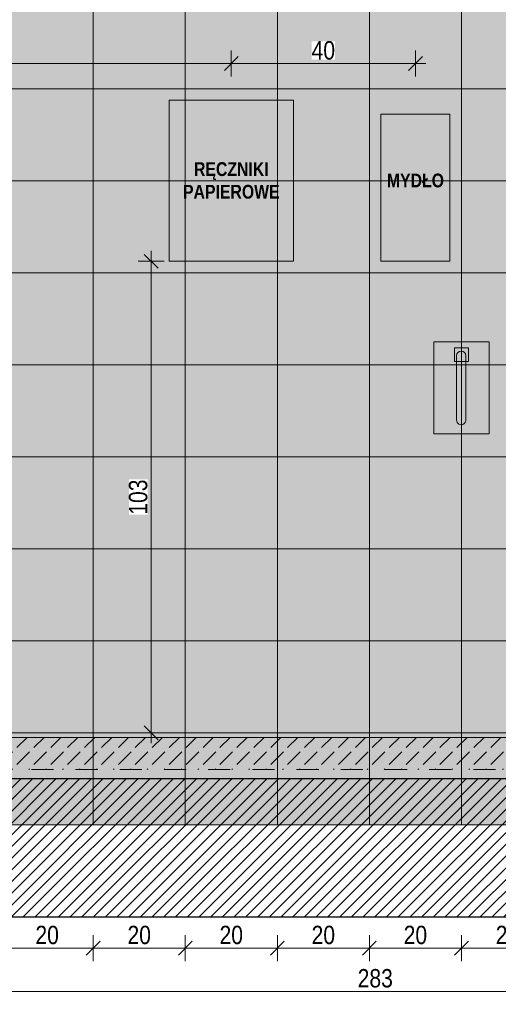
# Model space of a CAD drawing. Header units: millimetres. Extents: x -19885 to 4386, y -353 to 3827.
# Tile 44 of 59: x -4590 to -3550, y -190 to 1950. Entities that reach past the tile are written whole.
import ezdxf

# ---------------------------------------------------------------- set-up
doc = ezdxf.new("R2010")
doc.units = ezdxf.units.MM
doc.header["$MEASUREMENT"] = 0
doc.linetypes.add('Przerywana', pattern=[96, 48, -48])
doc.linetypes.add('Wipeout_Contour', pattern=[1000, 0, -1000])
for name, color, linetype, lineweight in [('0_Nr_pióra__1', 7, 'Continuous', 13), ('0_Nr_pióra__101', 252, 'Continuous', 5), ('KR_INW_Nr_pióra__101', 252, 'Continuous', 5), ('KR_INW_Nr_pióra__21', 7, 'Continuous', 25), ('NAPIS_SODON_Nr_pióra__162', 7, 'Continuous', 5), ('NAPIS_SODON_Nr_pióra__164', 7, 'Continuous', 5), ('NAPIS_SODON_Nr_pióra__169', 7, 'Continuous', 5), ('NAPIS_SODON_Nr_pióra__41', 7, 'Continuous', 15)]:
    doc.layers.add(name, color=color, linetype=linetype, lineweight=lineweight)
for name, color, linetype, lineweight, true_color in [('0_Nr_pióra__181', 7, 'Continuous', 0, 0xe8e8e8), ('0_Nr_pióra__61', 7, 'Continuous', 13, 0x6a6a6a), ('PRZBUDOWA_W_KAN_OPIS_Nr_pióra__20', 7, 'Continuous', 13, 0xb00000)]:
    doc.layers.add(name, color=color, linetype=linetype, lineweight=lineweight, true_color=true_color)
doc.layers.add('NAPIS_SODON', color=7, linetype='Continuous')
doc.layers.add('PRZBUDOWA_W_KAN_OPIS', color=7, linetype='Continuous')
doc.styles.add('GENERATED_STYLE_2', font='txt')
doc.styles.add('GENERATED_STYLE_4', font='txt')
doc.dimstyles.new('GENERATED_STYLE__1', dxfattribs={"dimtxt": 40, "dimasz": 28.5, "dimexe": 0.18, "dimexo": 0, "dimgap": 0.09, "dimtad": 1, "dimdec": 0, "dimlfac": 0.1, "dimzin": 0, "dimdsep": 46, "dimtxsty": 'GENERATED_STYLE_2', "dimblk": 'ARROWHEAD_6', "dimblk1": 'ARROWHEAD_6', "dimblk2": 'ARROWHEAD_6', "dimcen": 0.09, "dimclrd": 256, "dimclre": 256, "dimclrt": 256, "dimadec": 1, "dimazin": 0, "dimtfac": 1, "dimtdec": 4, "dimtmove": 0, "dimatfit": 3, "dimfxl": 0, "dimtolj": 1, "dimtzin": 0, "dimarcsym": 0})
doc.dimstyles.new('GENERATED_STYLE__2', dxfattribs={"dimtxt": 40, "dimasz": 28.5, "dimexe": 0.18, "dimexo": 0, "dimgap": 0.09, "dimtad": 1, "dimtih": 1, "dimtoh": 1, "dimdec": 0, "dimlfac": 0.1, "dimzin": 0, "dimdsep": 46, "dimtxsty": 'GENERATED_STYLE_2', "dimblk": 'ARROWHEAD_6', "dimblk1": 'ARROWHEAD_6', "dimblk2": 'ARROWHEAD_6', "dimcen": 0.09, "dimclrd": 256, "dimclre": 256, "dimclrt": 256, "dimadec": 1, "dimazin": 0, "dimtfac": 1, "dimtdec": 4, "dimtmove": 0, "dimatfit": 3, "dimfxl": 0, "dimtolj": 1, "dimtzin": 0, "dimarcsym": 0})

# ---------------------------------------------------------------- blocks, each defined once
blk = doc.blocks.new('*X6')
at = {"layer": 'NAPIS_SODON', "linetype": 'Continuous', "lineweight": 0, "true_color": 0x000000}
for points in [[(-4318, 320), (-4468, 320), (-4468, 300), (-4318, 300)], [(-4018, 320), (-4168, 320), (-4168, 300), (-4018, 300)], [(-3718, 320), (-3868, 320), (-3868, 300), (-3718, 300)], [(-3418, 320), (-3568, 320), (-3568, 300), (-3418, 300)]]:
    blk.add_hatch(color=18, dxfattribs=at).paths.add_polyline_path(points)
blk = doc.blocks.new('Wypełnienie_3', base_point=(0, 0))
at = {"layer": 'NAPIS_SODON_Nr_pióra__162', "linetype": 'Continuous'}
blk.add_blockref('*X6', (0, 0), dxfattribs=at)
blk = doc.blocks.new('*D114')
at = {"layer": 'PRZBUDOWA_W_KAN_OPIS_Nr_pióra__20', "linetype": 'Continuous'}
for p, q in [((-4630.2, -96.3), (-4630.2, -40)), ((-4430.2, -96.3), (-4430.2, -40)), ((-4615.2, -53.1), (-4645.2, -83.1)), ((-4415.2, -53.1), (-4445.2, -83.1)), ((-4630.2, -68.1), (-4430.2, -68.1))]:
    blk.add_line(p, q, dxfattribs=at)
at = {"color": 254, "linetype": 'Wipeout_Contour', "lineweight": 0, "ltscale": 18121.718348}
blk.add_wipeout([(-4555.8, -60.1), (-4504.6, -60.1), (-4504.6, -20.1), (-4555.8, -20.1)], dxfattribs=at).dxf.layer = 'PRZBUDOWA_W_KAN_OPIS'
at = {"layer": 'PRZBUDOWA_W_KAN_OPIS_Nr_pióra__20', "insert": (-4555.8, -60.1), "char_height": 40, "attachment_point": 7, "style": 'GENERATED_STYLE_2'}
blk.add_mtext('\\A1;{\\fArial Narrow|b0|i0|c238|p34;20}', dxfattribs=at)
blk = doc.blocks.new('ARROWHEAD_6')
at = {"color": 0, "linetype": 'Continuous', "lineweight": 0}
for p, q in [((0, 0), (-1, 0)), ((-0.5, -0.5), (0.5, 0.5))]:
    blk.add_line(p, q, dxfattribs=at)
blk = doc.blocks.new('*D115')
at = {"layer": 'PRZBUDOWA_W_KAN_OPIS_Nr_pióra__20', "linetype": 'Continuous'}
for p, q in [((-4430.2, -96.3), (-4430.2, -40)), ((-4230.2, -96.3), (-4230.2, -40)), ((-4415.2, -53.1), (-4445.2, -83.1)), ((-4215.2, -53.1), (-4245.2, -83.1)), ((-4430.2, -68.1), (-4230.2, -68.1))]:
    blk.add_line(p, q, dxfattribs=at)
at = {"color": 254, "linetype": 'Wipeout_Contour', "lineweight": 0, "ltscale": 17321.759352}
blk.add_wipeout([(-4355.8, -60.1), (-4304.6, -60.1), (-4304.6, -20.1), (-4355.8, -20.1)], dxfattribs=at).dxf.layer = 'PRZBUDOWA_W_KAN_OPIS'
at = {"layer": 'PRZBUDOWA_W_KAN_OPIS_Nr_pióra__20', "insert": (-4355.8, -60.1), "char_height": 40, "attachment_point": 7, "style": 'GENERATED_STYLE_2'}
blk.add_mtext('\\A1;{\\fArial Narrow|b0|i0|c238|p34;20}', dxfattribs=at)
blk = doc.blocks.new('*D116')
at = {"layer": 'PRZBUDOWA_W_KAN_OPIS_Nr_pióra__20', "linetype": 'Continuous'}
for p, q in [((-4230.2, -96.3), (-4230.2, -40)), ((-4030.2, -96.3), (-4030.2, -40)), ((-4215.2, -53.1), (-4245.2, -83.1)), ((-4015.2, -53.1), (-4045.2, -83.1)), ((-4230.2, -68.1), (-4030.2, -68.1))]:
    blk.add_line(p, q, dxfattribs=at)
at = {"color": 254, "linetype": 'Wipeout_Contour', "lineweight": 0, "ltscale": 16521.804325}
blk.add_wipeout([(-4155.8, -60.1), (-4104.6, -60.1), (-4104.6, -20.1), (-4155.8, -20.1)], dxfattribs=at).dxf.layer = 'PRZBUDOWA_W_KAN_OPIS'
at = {"layer": 'PRZBUDOWA_W_KAN_OPIS_Nr_pióra__20', "insert": (-4155.8, -60.1), "char_height": 40, "attachment_point": 7, "style": 'GENERATED_STYLE_2'}
blk.add_mtext('\\A1;{\\fArial Narrow|b0|i0|c238|p34;20}', dxfattribs=at)
blk = doc.blocks.new('*D117')
at = {"layer": 'PRZBUDOWA_W_KAN_OPIS_Nr_pióra__20', "linetype": 'Continuous'}
for p, q in [((-4030.2, -96.3), (-4030.2, -40)), ((-3830.2, -96.3), (-3830.2, -40)), ((-4015.2, -53.1), (-4045.2, -83.1)), ((-3815.2, -53.1), (-3845.2, -83.1)), ((-4030.2, -68.1), (-3830.2, -68.1))]:
    blk.add_line(p, q, dxfattribs=at)
at = {"color": 254, "linetype": 'Wipeout_Contour', "lineweight": 0, "ltscale": 15721.853875}
blk.add_wipeout([(-3955.8, -60.1), (-3904.6, -60.1), (-3904.6, -20.1), (-3955.8, -20.1)], dxfattribs=at).dxf.layer = 'PRZBUDOWA_W_KAN_OPIS'
at = {"layer": 'PRZBUDOWA_W_KAN_OPIS_Nr_pióra__20', "insert": (-3955.8, -60.1), "char_height": 40, "attachment_point": 7, "style": 'GENERATED_STYLE_2'}
blk.add_mtext('\\A1;{\\fArial Narrow|b0|i0|c238|p34;20}', dxfattribs=at)
blk = doc.blocks.new('*D118')
at = {"layer": 'PRZBUDOWA_W_KAN_OPIS_Nr_pióra__20', "linetype": 'Continuous'}
for p, q in [((-3830.2, -96.3), (-3830.2, -40)), ((-3630.2, -96.3), (-3630.2, -40)), ((-3815.2, -53.1), (-3845.2, -83.1)), ((-3615.2, -53.1), (-3645.2, -83.1)), ((-3830.2, -68.1), (-3630.2, -68.1))]:
    blk.add_line(p, q, dxfattribs=at)
at = {"color": 254, "linetype": 'Wipeout_Contour', "lineweight": 0, "ltscale": 14921.908736}
blk.add_wipeout([(-3755.8, -60.1), (-3704.6, -60.1), (-3704.6, -20.1), (-3755.8, -20.1)], dxfattribs=at).dxf.layer = 'PRZBUDOWA_W_KAN_OPIS'
at = {"layer": 'PRZBUDOWA_W_KAN_OPIS_Nr_pióra__20', "insert": (-3755.8, -60.1), "char_height": 40, "attachment_point": 7, "style": 'GENERATED_STYLE_2'}
blk.add_mtext('\\A1;{\\fArial Narrow|b0|i0|c238|p34;20}', dxfattribs=at)
blk = doc.blocks.new('*D119')
at = {"layer": 'PRZBUDOWA_W_KAN_OPIS_Nr_pióra__20', "linetype": 'Continuous'}
for p, q in [((-3630.2, -96.3), (-3630.2, -40)), ((-3430.2, -96.3), (-3430.2, -40)), ((-3615.2, -53.1), (-3645.2, -83.1)), ((-3415.2, -53.1), (-3445.2, -83.1)), ((-3630.2, -68.1), (-3430.2, -68.1))]:
    blk.add_line(p, q, dxfattribs=at)
at = {"color": 254, "linetype": 'Wipeout_Contour', "lineweight": 0, "ltscale": 14121.969812}
blk.add_wipeout([(-3555.8, -60.1), (-3504.6, -60.1), (-3504.6, -20.1), (-3555.8, -20.1)], dxfattribs=at).dxf.layer = 'PRZBUDOWA_W_KAN_OPIS'
at = {"layer": 'PRZBUDOWA_W_KAN_OPIS_Nr_pióra__20', "insert": (-3555.8, -60.1), "char_height": 40, "attachment_point": 7, "style": 'GENERATED_STYLE_2'}
blk.add_mtext('\\A1;{\\fArial Narrow|b0|i0|c238|p34;20}', dxfattribs=at)
blk = doc.blocks.new('*D127')
at = {"layer": 'PRZBUDOWA_W_KAN_OPIS_Nr_pióra__20', "linetype": 'Continuous'}
for p, q in [((-5215.2, -147.2), (-5245.2, -177.2)), ((-5230.2, -190.3), (-5230.2, -134)), ((-2419.4, -177.2), (-2389.4, -147.2)), ((-2404.4, -190.3), (-2404.4, -134)), ((-5230.2, -162.2), (-2404.4, -162.2)), ((-2404.4, -162.2), (-2381.9, -162.2))]:
    blk.add_line(p, q, dxfattribs=at)
at = {"color": 254, "linetype": 'Wipeout_Contour', "lineweight": 0, "ltscale": 15278.901146}
blk.add_wipeout([(-3855.7, -154.2), (-3778.9, -154.2), (-3778.9, -114.2), (-3855.7, -114.2)], dxfattribs=at).dxf.layer = 'PRZBUDOWA_W_KAN_OPIS'
at = {"layer": 'PRZBUDOWA_W_KAN_OPIS_Nr_pióra__20', "insert": (-3855.7, -154.2), "char_height": 40, "attachment_point": 7, "style": 'GENERATED_STYLE_2'}
blk.add_mtext('\\A1;{\\fArial Narrow|b0|i0|c238|p34;283}', dxfattribs=at)
blk = doc.blocks.new('*D254')
at = {"layer": 'PRZBUDOWA_W_KAN_OPIS_Nr_pióra__20', "linetype": 'Continuous'}
for p, q in [((-4289.2, 1410), (-4319.2, 1440)), ((-4304.2, 1425), (-4304.2, 1447.5)), ((-4276.1, 1425), (-4332.3, 1425)), ((-4304.2, 400), (-4304.2, 1425)), ((-4319.2, 415), (-4289.2, 385)), ((-4276.1, 400), (-4332.3, 400)), ((-4304.2, 377.5), (-4304.2, 400))]:
    blk.add_line(p, q, dxfattribs=at)
at = {"color": 254, "linetype": 'Wipeout_Contour', "lineweight": 0, "ltscale": 17709.668791}
blk.add_wipeout([(-4312.2, 874.1), (-4312.2, 950.9), (-4352.2, 950.9), (-4352.2, 874.1)], dxfattribs=at).dxf.layer = 'PRZBUDOWA_W_KAN_OPIS'
at = {"layer": 'PRZBUDOWA_W_KAN_OPIS_Nr_pióra__20', "insert": (-4312.2, 874.1), "char_height": 40, "attachment_point": 7, "rotation": 90, "style": 'GENERATED_STYLE_2'}
blk.add_mtext('\\A1;{\\fArial Narrow|b0|i0|c238|p34;103}', dxfattribs=at)
blk = doc.blocks.new('*D255')
at = {"layer": 'PRZBUDOWA_W_KAN_OPIS_Nr_pióra__20', "linetype": 'Continuous'}
for p, q in [((-5416.2, 1870.1), (-5446.2, 1840.1)), ((-5431.2, 1827), (-5431.2, 1883.3)), ((-4115.2, 1870.1), (-4145.2, 1840.1)), ((-4130.2, 1827), (-4130.2, 1883.3)), ((-5453.7, 1855.1), (-5431.2, 1855.1)), ((-5431.2, 1855.1), (-4130.2, 1855.1))]:
    blk.add_line(p, q, dxfattribs=at)
at = {"color": 254, "linetype": 'Wipeout_Contour', "lineweight": 0, "ltscale": 20553.107676}
blk.add_wipeout([(-4819.1, 1863.1), (-4742.3, 1863.1), (-4742.3, 1903.1), (-4819.1, 1903.1)], dxfattribs=at).dxf.layer = 'PRZBUDOWA_W_KAN_OPIS'
at = {"layer": 'PRZBUDOWA_W_KAN_OPIS_Nr_pióra__20', "insert": (-4819.1, 1863.1), "char_height": 40, "attachment_point": 7, "style": 'GENERATED_STYLE_2'}
blk.add_mtext('\\A1;{\\fArial Narrow|b0|i0|c238|p34;130}', dxfattribs=at)
blk = doc.blocks.new('*D256')
at = {"layer": 'PRZBUDOWA_W_KAN_OPIS_Nr_pióra__20', "linetype": 'Continuous'}
for p, q in [((-4115.2, 1870.1), (-4145.2, 1840.1)), ((-4130.2, 1827), (-4130.2, 1883.3)), ((-3745.2, 1840.1), (-3715.2, 1870.1)), ((-3730.2, 1827), (-3730.2, 1883.3)), ((-4130.2, 1855.1), (-3730.2, 1855.1)), ((-3730.2, 1855.1), (-3707.7, 1855.1))]:
    blk.add_line(p, q, dxfattribs=at)
at = {"color": 254, "linetype": 'Wipeout_Contour', "lineweight": 0, "ltscale": 17432.455975}
blk.add_wipeout([(-3955.8, 1863.1), (-3904.6, 1863.1), (-3904.6, 1903.1), (-3955.8, 1903.1)], dxfattribs=at).dxf.layer = 'PRZBUDOWA_W_KAN_OPIS'
at = {"layer": 'PRZBUDOWA_W_KAN_OPIS_Nr_pióra__20', "insert": (-3955.8, 1863.1), "char_height": 40, "attachment_point": 7, "style": 'GENERATED_STYLE_2'}
blk.add_mtext('\\A1;{\\fArial Narrow|b0|i0|c238|p34;40}', dxfattribs=at)

msp = doc.modelspace()

# ---------------------------------------------------------------- hatches: boundary and pattern name
at = {"layer": '0_Nr_pióra__181', "linetype": 'Continuous', "lineweight": 0, "true_color": 0xf9f9f9}
for points in [[(-4630.2, 2000), (-4430.2, 2000), (-4430.2, 1800), (-4630.2, 1800)], [(-4430.2, 2000), (-4230.2, 2000), (-4230.2, 1800), (-4430.2, 1800)], [(-4230.2, 2000), (-4030.2, 2000), (-4030.2, 1800), (-4230.2, 1800)], [(-4030.2, 2000), (-3830.2, 2000), (-3830.2, 1800), (-4030.2, 1800)], [(-3830.2, 2000), (-3630.2, 2000), (-3630.2, 1800), (-3830.2, 1800)], [(-3630.2, 2000), (-3430.2, 2000), (-3430.2, 1800), (-3630.2, 1800)], [(-4630.2, 1800), (-4430.2, 1800), (-4430.2, 1600), (-4630.2, 1600)], [(-4430.2, 1800), (-4230.2, 1800), (-4230.2, 1600), (-4430.2, 1600)], [(-4230.2, 1800), (-4030.2, 1800), (-4030.2, 1600), (-4230.2, 1600)], [(-4030.2, 1800), (-3830.2, 1800), (-3830.2, 1600), (-4030.2, 1600)], [(-3830.2, 1800), (-3630.2, 1800), (-3630.2, 1600), (-3830.2, 1600)], [(-3630.2, 1800), (-3430.2, 1800), (-3430.2, 1600), (-3630.2, 1600)], [(-4265.2, 1775), (-3995.2, 1775), (-3995.2, 1425), (-4265.2, 1425)], [(-3805.2, 1425), (-3805.2, 1745), (-3655.2, 1745), (-3655.2, 1425)], [(-4630.2, 1600), (-4430.2, 1600), (-4430.2, 1400), (-4630.2, 1400)], [(-4430.2, 1600), (-4230.2, 1600), (-4230.2, 1400), (-4430.2, 1400)], [(-4230.2, 1600), (-4030.2, 1600), (-4030.2, 1400), (-4230.2, 1400)], [(-4030.2, 1600), (-3830.2, 1600), (-3830.2, 1400), (-4030.2, 1400)], [(-3830.2, 1600), (-3630.2, 1600), (-3630.2, 1400), (-3830.2, 1400)], [(-3630.2, 1600), (-3430.2, 1600), (-3430.2, 1400), (-3630.2, 1400)], [(-4630.2, 1400), (-4430.2, 1400), (-4430.2, 1200), (-4630.2, 1200)], [(-4430.2, 1400), (-4230.2, 1400), (-4230.2, 1200), (-4430.2, 1200)], [(-4230.2, 1400), (-4030.2, 1400), (-4030.2, 1200), (-4230.2, 1200)], [(-4030.2, 1400), (-3830.2, 1400), (-3830.2, 1200), (-4030.2, 1200)], [(-3830.2, 1400), (-3630.2, 1400), (-3630.2, 1200), (-3830.2, 1200)], [(-3630.2, 1400), (-3430.2, 1400), (-3430.2, 1200), (-3630.2, 1200)], [(-3690.2, 1250), (-3570.2, 1250), (-3570.2, 1050), (-3690.2, 1050)], [(-3645.2, 1237.2), (-3615.2, 1237.2), (-3615.2, 1207.2), (-3645.2, 1207.2)], [(-3640.7, 1220, -1), (-3620.7, 1220), (-3620.7, 1080, -1.021127), (-3640.7, 1080)], [(-4630.2, 1200), (-4430.2, 1200), (-4430.2, 1000), (-4630.2, 1000)], [(-4430.2, 1200), (-4230.2, 1200), (-4230.2, 1000), (-4430.2, 1000)], [(-4230.2, 1200), (-4030.2, 1200), (-4030.2, 1000), (-4230.2, 1000)], [(-4030.2, 1200), (-3830.2, 1200), (-3830.2, 1000), (-4030.2, 1000)], [(-3830.2, 1200), (-3630.2, 1200), (-3630.2, 1000), (-3830.2, 1000)], [(-3630.2, 1200), (-3430.2, 1200), (-3430.2, 1000), (-3630.2, 1000)], [(-4630.2, 1000), (-4430.2, 1000), (-4430.2, 800), (-4630.2, 800)], [(-4430.2, 1000), (-4230.2, 1000), (-4230.2, 800), (-4430.2, 800)], [(-4230.2, 1000), (-4030.2, 1000), (-4030.2, 800), (-4230.2, 800)], [(-4030.2, 1000), (-3830.2, 1000), (-3830.2, 800), (-4030.2, 800)], [(-3830.2, 1000), (-3630.2, 1000), (-3630.2, 800), (-3830.2, 800)], [(-3630.2, 1000), (-3430.2, 1000), (-3430.2, 800), (-3630.2, 800)], [(-4630.2, 800), (-4430.2, 800), (-4430.2, 600), (-4630.2, 600)], [(-4430.2, 800), (-4230.2, 800), (-4230.2, 600), (-4430.2, 600)], [(-4230.2, 800), (-4030.2, 800), (-4030.2, 600), (-4230.2, 600)], [(-4030.2, 800), (-3830.2, 800), (-3830.2, 600), (-4030.2, 600)], [(-3830.2, 800), (-3630.2, 800), (-3630.2, 600), (-3830.2, 600)], [(-3630.2, 800), (-3430.2, 800), (-3430.2, 600), (-3630.2, 600)], [(-4630.2, 600), (-4430.2, 600), (-4430.2, 400), (-4630.2, 400)], [(-4430.2, 600), (-4230.2, 600), (-4230.2, 400), (-4430.2, 400)], [(-4230.2, 600), (-4030.2, 600), (-4030.2, 400), (-4230.2, 400)], [(-4030.2, 600), (-3830.2, 600), (-3830.2, 400), (-4030.2, 400)], [(-3830.2, 600), (-3630.2, 600), (-3630.2, 400), (-3830.2, 400)], [(-3630.2, 600), (-3430.2, 600), (-3430.2, 400), (-3630.2, 400)], [(-4630.2, 400), (-4430.2, 400), (-4430.2, 200), (-4630.2, 200)], [(-4430.2, 400), (-4230.2, 400), (-4230.2, 200), (-4430.2, 200)], [(-4230.2, 400), (-4030.2, 400), (-4030.2, 200), (-4230.2, 200)], [(-4030.2, 400), (-3830.2, 400), (-3830.2, 200), (-4030.2, 200)], [(-3830.2, 400), (-3630.2, 400), (-3630.2, 200), (-3830.2, 200)], [(-3630.2, 400), (-3430.2, 400), (-3430.2, 200), (-3630.2, 200)]]:
    msp.add_hatch(color=7, dxfattribs=at).paths.add_polyline_path(points)
at = {"layer": 'NAPIS_SODON_Nr_pióra__164', "linetype": 'Continuous', "lineweight": 0, "true_color": 0xbb9a81}
msp.add_hatch(color=33, dxfattribs=at).paths.add_polyline_path([(-2404.4, 400), (-5431.2, 400), (-5431.2, 390), (-2404.4, 390)])
at = {"layer": 'NAPIS_SODON_Nr_pióra__169', "linetype": 'Continuous'}
h = msp.add_hatch(dxfattribs=at)
h.set_pattern_fill('Beton', color=256, style=0, pattern_type=2)
h.set_pattern_definition([(45, (0, 0), (-36.76955, 36.76955), [39, -13]), (45, (4e-15, 36.77), (-36.76955, 36.76955), [39, -13])])
h.paths.add_polyline_path([(-2404.4, 390), (-5431.2, 390), (-5431.2, 320), (-2404.4, 320)])

# ---------------------------------------------------------------- linework, layer by layer
at = {"layer": '0_Nr_pióra__1', "linetype": 'Continuous', "flags": 128}
for points in [[(-4265.2, 1775), (-3995.2, 1775), (-3995.2, 1425), (-4265.2, 1425)], [(-3805.2, 1425), (-3805.2, 1745), (-3655.2, 1745), (-3655.2, 1425)]]:
    msp.add_lwpolyline(points, close=True, dxfattribs=at)
at = {"layer": '0_Nr_pióra__101', "linetype": 'Continuous', "flags": 128}
for points in [[(-4630.2, 2000), (-4430.2, 2000), (-4430.2, 1800), (-4630.2, 1800)], [(-4430.2, 2000), (-4230.2, 2000), (-4230.2, 1800), (-4430.2, 1800)], [(-4230.2, 2000), (-4030.2, 2000), (-4030.2, 1800), (-4230.2, 1800)], [(-4030.2, 2000), (-3830.2, 2000), (-3830.2, 1800), (-4030.2, 1800)], [(-3830.2, 2000), (-3630.2, 2000), (-3630.2, 1800), (-3830.2, 1800)], [(-3630.2, 2000), (-3430.2, 2000), (-3430.2, 1800), (-3630.2, 1800)], [(-4630.2, 1800), (-4430.2, 1800), (-4430.2, 1600), (-4630.2, 1600)], [(-4430.2, 1800), (-4230.2, 1800), (-4230.2, 1600), (-4430.2, 1600)], [(-4230.2, 1800), (-4030.2, 1800), (-4030.2, 1600), (-4230.2, 1600)], [(-4030.2, 1800), (-3830.2, 1800), (-3830.2, 1600), (-4030.2, 1600)], [(-3830.2, 1800), (-3630.2, 1800), (-3630.2, 1600), (-3830.2, 1600)], [(-3630.2, 1800), (-3430.2, 1800), (-3430.2, 1600), (-3630.2, 1600)], [(-4630.2, 1600), (-4430.2, 1600), (-4430.2, 1400), (-4630.2, 1400)], [(-4430.2, 1600), (-4230.2, 1600), (-4230.2, 1400), (-4430.2, 1400)], [(-4230.2, 1600), (-4030.2, 1600), (-4030.2, 1400), (-4230.2, 1400)], [(-4030.2, 1600), (-3830.2, 1600), (-3830.2, 1400), (-4030.2, 1400)], [(-3830.2, 1600), (-3630.2, 1600), (-3630.2, 1400), (-3830.2, 1400)], [(-3630.2, 1600), (-3430.2, 1600), (-3430.2, 1400), (-3630.2, 1400)], [(-4630.2, 1400), (-4430.2, 1400), (-4430.2, 1200), (-4630.2, 1200)], [(-4430.2, 1400), (-4230.2, 1400), (-4230.2, 1200), (-4430.2, 1200)], [(-4230.2, 1400), (-4030.2, 1400), (-4030.2, 1200), (-4230.2, 1200)], [(-4030.2, 1400), (-3830.2, 1400), (-3830.2, 1200), (-4030.2, 1200)], [(-3830.2, 1400), (-3630.2, 1400), (-3630.2, 1200), (-3830.2, 1200)], [(-3630.2, 1400), (-3430.2, 1400), (-3430.2, 1200), (-3630.2, 1200)], [(-4630.2, 1200), (-4430.2, 1200), (-4430.2, 1000), (-4630.2, 1000)], [(-4430.2, 1200), (-4230.2, 1200), (-4230.2, 1000), (-4430.2, 1000)], [(-4230.2, 1200), (-4030.2, 1200), (-4030.2, 1000), (-4230.2, 1000)], [(-4030.2, 1200), (-3830.2, 1200), (-3830.2, 1000), (-4030.2, 1000)], [(-3830.2, 1200), (-3630.2, 1200), (-3630.2, 1000), (-3830.2, 1000)], [(-3630.2, 1200), (-3430.2, 1200), (-3430.2, 1000), (-3630.2, 1000)], [(-4630.2, 1000), (-4430.2, 1000), (-4430.2, 800), (-4630.2, 800)], [(-4430.2, 1000), (-4230.2, 1000), (-4230.2, 800), (-4430.2, 800)], [(-4230.2, 1000), (-4030.2, 1000), (-4030.2, 800), (-4230.2, 800)], [(-4030.2, 1000), (-3830.2, 1000), (-3830.2, 800), (-4030.2, 800)], [(-3830.2, 1000), (-3630.2, 1000), (-3630.2, 800), (-3830.2, 800)], [(-3630.2, 1000), (-3430.2, 1000), (-3430.2, 800), (-3630.2, 800)], [(-4630.2, 800), (-4430.2, 800), (-4430.2, 600), (-4630.2, 600)], [(-4430.2, 800), (-4230.2, 800), (-4230.2, 600), (-4430.2, 600)], [(-4230.2, 800), (-4030.2, 800), (-4030.2, 600), (-4230.2, 600)], [(-4030.2, 800), (-3830.2, 800), (-3830.2, 600), (-4030.2, 600)], [(-3830.2, 800), (-3630.2, 800), (-3630.2, 600), (-3830.2, 600)], [(-3630.2, 800), (-3430.2, 800), (-3430.2, 600), (-3630.2, 600)], [(-4630.2, 600), (-4430.2, 600), (-4430.2, 400), (-4630.2, 400)], [(-4430.2, 600), (-4230.2, 600), (-4230.2, 400), (-4430.2, 400)], [(-4230.2, 600), (-4030.2, 600), (-4030.2, 400), (-4230.2, 400)], [(-4030.2, 600), (-3830.2, 600), (-3830.2, 400), (-4030.2, 400)], [(-3830.2, 600), (-3630.2, 600), (-3630.2, 400), (-3830.2, 400)], [(-3630.2, 600), (-3430.2, 600), (-3430.2, 400), (-3630.2, 400)], [(-4630.2, 400), (-4430.2, 400), (-4430.2, 200), (-4630.2, 200)], [(-4430.2, 400), (-4230.2, 400), (-4230.2, 200), (-4430.2, 200)], [(-4230.2, 400), (-4030.2, 400), (-4030.2, 200), (-4230.2, 200)], [(-4030.2, 400), (-3830.2, 400), (-3830.2, 200), (-4030.2, 200)], [(-3830.2, 400), (-3630.2, 400), (-3630.2, 200), (-3830.2, 200)], [(-3630.2, 400), (-3430.2, 400), (-3430.2, 200), (-3630.2, 200)]]:
    msp.add_lwpolyline(points, close=True, dxfattribs=at)
at = {"layer": '0_Nr_pióra__61', "linetype": 'Continuous', "flags": 128}
for points in [[(-3690.2, 1250), (-3570.2, 1250), (-3570.2, 1050), (-3690.2, 1050)], [(-3645.2, 1237.2), (-3615.2, 1237.2), (-3615.2, 1207.2), (-3645.2, 1207.2)]]:
    msp.add_lwpolyline(points, close=True, dxfattribs=at)
msp.add_lwpolyline([(-3640.7, 1220, -1), (-3620.7, 1220), (-3620.7, 1080, -1.021127), (-3640.7, 1080)], format="xyb", close=True, dxfattribs=at)
at = {"layer": 'NAPIS_SODON_Nr_pióra__41', "linetype": 'Continuous'}
for p, q in [((-2404.4, 400), (-5431.2, 400)), ((-2404.4, 390), (-5431.2, 390))]:
    msp.add_line(p, q, dxfattribs=at)
at = {"layer": 'NAPIS_SODON_Nr_pióra__41', "linetype": 'Przerywana'}
msp.add_line((-2404.4, 320), (-5431.2, 320), dxfattribs=at)

# ---------------------------------------------------------------- block references
at = {"layer": 'NAPIS_SODON_Nr_pióra__162', "linetype": 'Continuous'}
msp.add_blockref('Wypełnienie_3', (0, 0), dxfattribs=at)

# ---------------------------------------------------------------- texts
at = {"layer": '0_Nr_pióra__1', "linetype": 'Continuous', "insert": (-4130.2, 1640.5), "char_height": 30, "width": 270, "attachment_point": 2, "line_spacing_factor": 0.984487, "style": 'GENERATED_STYLE_4'}
msp.add_mtext('\\A1;{\\fArial Narrow|b1|i0|c238|p34;RĘCZNIKI PAPIEROWE}', dxfattribs=at)
at = {"layer": '0_Nr_pióra__1', "linetype": 'Continuous', "insert": (-3730.2, 1615.8), "char_height": 30, "attachment_point": 2, "style": 'GENERATED_STYLE_4'}
msp.add_mtext('\\A1;{\\fArial Narrow|b1|i0|c238|p34;MYDŁO}', dxfattribs=at)

# ---------------------------------------------------------------- next in the draw order: dimensions: what is measured, and where the dimension line sits
at = {"layer": 'PRZBUDOWA_W_KAN_OPIS', "color": 14, "linetype": 'Continuous', "lineweight": 13, "true_color": 0xb00000}
for base, p1, p2, picture, middle in [((-4130.2, 1855.1), (-5431.2, 1816.1), (-4130.2, 1775), '*D255', (-4773.6, 1883.1)), ((-4430.2, -68.1), (-4630.2, 600), (-4430.2, 579.8), '*D114', (-4525.5, -40.1))]:
    dim = msp.add_linear_dim(base=base, p1=p1, p2=p2, dimstyle='GENERATED_STYLE__2', dxfattribs=at)
    dim.commit()
    dim.dimension.update_dxf_attribs({"geometry": picture, "text_midpoint": middle, "dimtype": 160})

# ---------------------------------------------------------------- next in the draw order: dimensions: what is measured, and where the dimension line sits
for base, p1, p2, picture, middle in [((-3730.2, 1855.1), (-4130.2, 1775), (-3730.2, 1745), '*D256', (-3925.5, 1883.1)), ((-4230.2, -68.1), (-4430.2, 579.8), (-4230.2, 600), '*D115', (-4325.5, -40.1))]:
    dim = msp.add_linear_dim(base=base, p1=p1, p2=p2, dimstyle='GENERATED_STYLE__2', dxfattribs=at)
    dim.commit()
    dim.dimension.update_dxf_attribs({"geometry": picture, "text_midpoint": middle, "dimtype": 160})

# ---------------------------------------------------------------- next in the draw order: dimensions: what is measured, and where the dimension line sits
dim = msp.add_linear_dim(base=(-4030.2, -68.1), p1=(-4230.2, 600), p2=(-4030.2, 600), dimstyle='GENERATED_STYLE__2', dxfattribs=at)
dim.commit()
dim.dimension.update_dxf_attribs({"geometry": '*D116', "text_midpoint": (-4125.5, -40.1), "dimtype": 160})

# ---------------------------------------------------------------- next in the draw order: dimensions: what is measured, and where the dimension line sits
dim = msp.add_linear_dim(base=(-3830.2, -68.1), p1=(-4030.2, 600), p2=(-3830.2, 600), dimstyle='GENERATED_STYLE__2', dxfattribs=at)
dim.commit()
dim.dimension.update_dxf_attribs({"geometry": '*D117', "text_midpoint": (-3925.5, -40.1), "dimtype": 160})

# ---------------------------------------------------------------- next in the draw order: dimensions: what is measured, and where the dimension line sits
dim = msp.add_linear_dim(base=(-3630.2, -68.1), p1=(-3830.2, 600), p2=(-3630.2, 600), dimstyle='GENERATED_STYLE__2', dxfattribs=at)
dim.commit()
dim.dimension.update_dxf_attribs({"geometry": '*D118', "text_midpoint": (-3725.5, -40.1), "dimtype": 160})

# ---------------------------------------------------------------- next in the draw order: dimensions: what is measured, and where the dimension line sits
dim = msp.add_linear_dim(base=(-3430.2, -68.1), p1=(-3630.2, 600), p2=(-3430.2, 600), dimstyle='GENERATED_STYLE__2', dxfattribs=at)
dim.commit()
dim.dimension.update_dxf_attribs({"geometry": '*D119', "text_midpoint": (-3525.5, -40.1), "dimtype": 160})

# ---------------------------------------------------------------- next in the draw order: dimensions: what is measured, and where the dimension line sits
dim = msp.add_linear_dim(base=(-2404.4, -162.2), p1=(-5230.2, 400), p2=(-2404.4, 300), dimstyle='GENERATED_STYLE__2', dxfattribs=at)
dim.commit()
dim.dimension.update_dxf_attribs({"geometry": '*D127', "text_midpoint": (-3810.2, -134.2), "dimtype": 160})

# ---------------------------------------------------------------- next in the draw order: dimensions: what is measured, and where the dimension line sits
dim = msp.add_linear_dim(base=(-4304.1964191, 1425), p1=(-4230.2075955, 400), p2=(-4265.2075955, 1425), angle=90, dimstyle='GENERATED_STYLE__1', dxfattribs=at)
dim.commit()
dim.dimension.update_dxf_attribs({"geometry": '*D254', "text_midpoint": (-4332.1964189, 919.6314007), "dimtype": 160, "text_rotation": 90})

# ---------------------------------------------------------------- next in the draw order: hatches: boundary and pattern name
at = {"layer": 'KR_INW_Nr_pióra__101', "linetype": 'Continuous'}
h = msp.add_hatch(dxfattribs=at)
h.set_pattern_fill('Cegła_licówka', color=256, style=0, pattern_type=2)
h.set_pattern_definition([(45, (0, 0), (-12.72792, 12.72792), [])])
h.paths.add_polyline_path([(-5861.2, 0), (-5637.6, 0), (-5551.5, 0), (-2294.4, 0), (-2294.4, 300), (-2294.4, 3100), (-2294.4, 3400), (-5861.2, 3400), (-5861.2, 3100), (-5861.2, 390)])
h.paths.add_polyline_path([(-5431.2, 390), (-5431.2, 3100), (-2404.4, 3100), (-2404.4, 300), (-5431.2, 300)], flags=0)

# ---------------------------------------------------------------- next in the draw order: linework, layer by layer
at = {"layer": 'KR_INW_Nr_pióra__21', "linetype": 'Continuous', "flags": 128}
for points in [[(-5861.2, 0), (-5637.6, 0), (-5551.5, 0), (-2294.4, 0), (-2294.4, 300), (-2294.4, 3100), (-2294.4, 3400), (-5861.2, 3400), (-5861.2, 3100), (-5861.2, 390)], [(-5431.2, 390), (-5431.2, 3100), (-2404.4, 3100), (-2404.4, 300), (-5431.2, 300)]]:
    msp.add_lwpolyline(points, close=True, dxfattribs=at)

doc.saveas('drawing.dxf')
